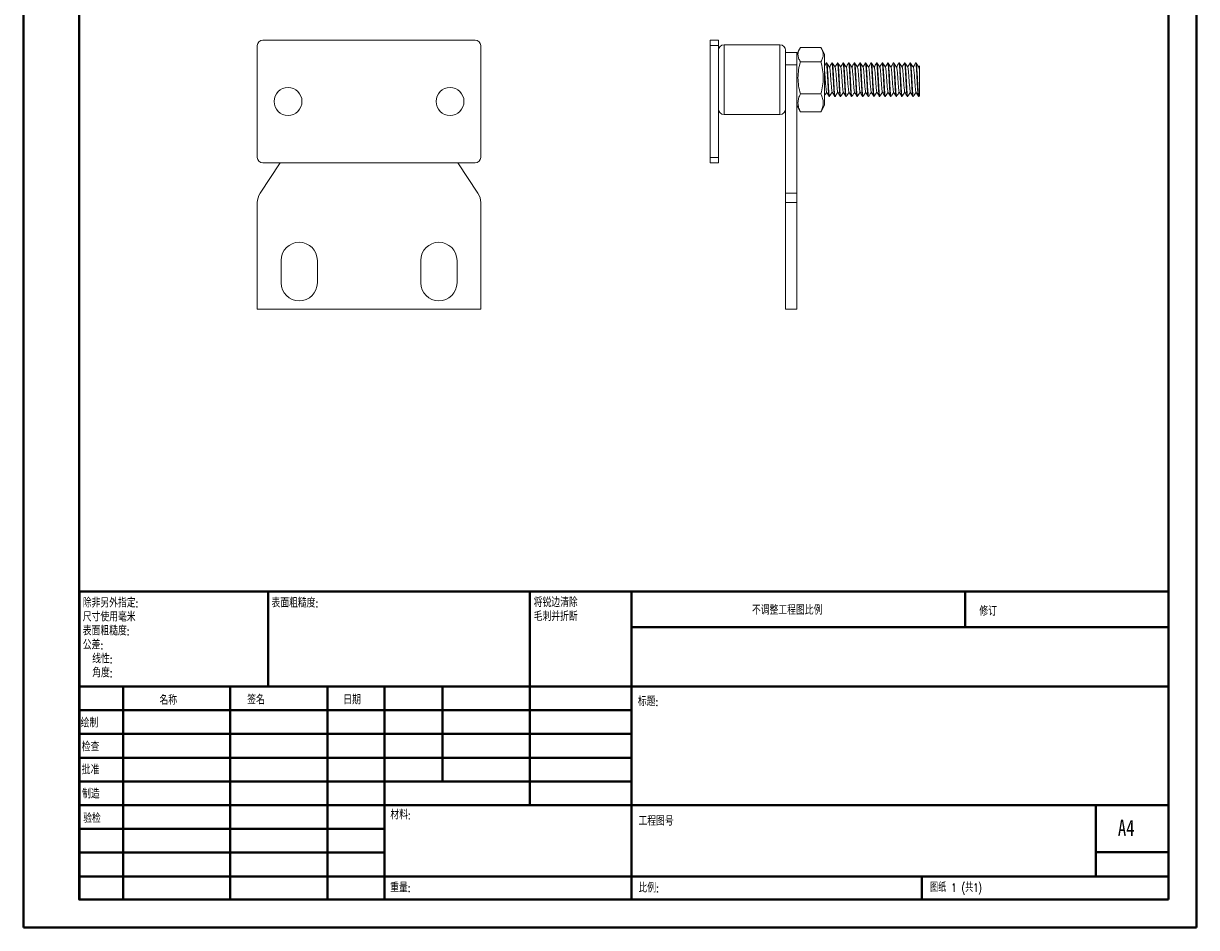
# Model space of a CAD drawing. Header units: millimetres. Extents: x 0 to 210, y 0 to 297.
# Tile 1 of 3: x 0 to 210, y 0 to 162. Entities that reach past the tile are written whole.
import ezdxf

# ---------------------------------------------------------------- set-up
doc = ezdxf.new("R2010")
doc.units = ezdxf.units.MM
doc.styles.add('SLDTEXTSTYLE0', font='TXT', dxfattribs={"width": 0.75, "bigfont": 'bigfont'})
doc.styles.add('SLDTEXTSTYLE1', font='TXT', dxfattribs={"width": 0.75})
doc.styles.add('SLDTEXTSTYLE2', font='TXT', dxfattribs={"width": 0.694444, "bigfont": 'bigfont'})

# ---------------------------------------------------------------- blocks, each defined once
blk = doc.blocks.new('SW_NOTE_0')
at = {"color": 0, "linetype": 'Continuous', "lineweight": 0, "char_height": 1.5, "attachment_point": 1, "style": 'SLDTEXTSTYLE0'}
for s, insert in [('\\M+18FAB锐边\\M+190B4\\M+18F9C', (0, 1.93)), ('\\M+196D1\\M+18E68\\M+19BF3\\M+190DC\\M+19266', (0, -0.57))]:
    blk.add_mtext(s, dxfattribs=dict(at, insert=insert))
blk = doc.blocks.new('SW_NOTE_1')
at = {"color": 0, "linetype": 'Continuous', "lineweight": 0, "char_height": 1.5, "attachment_point": 1, "style": 'SLDTEXTSTYLE0'}
for s, insert in [('\\M+18F9C\\M+194F1另\\M+18A4F\\M+18E77\\M+192E8:', (0, 1.93)), ('\\M+18EDA\\M+190A1\\M+18E67\\M+19770\\M+19F7C\\M+195C4', (0, -0.57)), ('\\M+1955C\\M+196CA\\M+19165糙\\M+19378:', (0, -3.07)), ('\\M+18CF6\\M+18DB7:', (0, -5.57)), ('线\\M+190AB:', (1.69, -8.07)), ('\\M+18A70\\M+19378:', (1.69, -10.57))]:
    blk.add_mtext(s, dxfattribs=dict(at, insert=insert))

msp = doc.modelspace()

# ---------------------------------------------------------------- linework, layer by layer
at = {"color": 7, "linetype": 'Continuous', "lineweight": 40}
for p, q in [((0.08, 0.21), (0.08, 297.21)), ((210.08, 0.21), (210.08, 297.21)), ((10.08, 5.21), (10.08, 292.21)), ((205.08, 5.21), (205.08, 292.21)), ((10.11, 60.37), (205.08, 60.37)), ((10.11, 60.37), (10.11, 5.12)), ((43.91, 43.37), (43.91, 60.37)), ((90.71, 60.37), (90.71, 22.12)), ((108.91, 60.37), (108.91, 5.12)), ((168.68, 54.09), (168.68, 60.46)), ((205.08, 54), (108.91, 54)), ((205.08, 43.37), (10.11, 43.37)), ((17.91, 43.37), (17.91, 5.12)), ((37.1, 43.37), (37.1, 5.12)), ((54.51, 43.37), (54.51, 5.12)), ((64.71, 5.12), (64.71, 43.37)), ((75.11, 26.37), (75.11, 43.37)), ((108.91, 39.12), (10.11, 39.12)), ((108.91, 34.87), (10.11, 34.87)), ((108.91, 30.62), (10.11, 30.62)), ((108.91, 26.37), (10.11, 26.37)), ((64.71, 22.12), (10.11, 22.12)), ((64.71, 22.12), (205.08, 22.12)), ((192.08, 9.46), (192.08, 22.21)), ((64.71, 17.87), (10.11, 17.87)), ((64.71, 13.62), (10.11, 13.62)), ((205.08, 13.71), (192.08, 13.71)), ((10.11, 9.37), (205.08, 9.37)), ((160.88, 5.21), (160.88, 9.46)), ((10.08, 5.21), (205.08, 5.21)), ((205.08, 5.21), (180.99, 5.21)), ((0.08, 0.21), (210.08, 0.21))]:
    msp.add_line(p, q, dxfattribs=at)
at = {"color": 7, "linetype": 'Continuous', "lineweight": 15}
for p, q in [((41.94, 158.1), (41.94, 138.1)), ((80.94, 159.1), (42.94, 159.1)), ((81.94, 138.1), (81.94, 158.1)), ((123, 159.1), (124.5, 159.1)), ((123, 158.1), (123, 159.1)), ((124.5, 158.1), (123, 158.1)), ((123, 138.1), (123, 158.1)), ((124.5, 159.1), (124.5, 158.1)), ((124.5, 138.1), (124.5, 158.1)), ((135.5, 158.26), (125.5, 158.26)), ((139.05, 157.58), (138.5, 156.59)), ((139.16, 157.77), (142.83, 157.77)), ((143.5, 156.59), (142.94, 157.58)), ((136.5, 157.26), (136.5, 153.26)), ((138.5, 156.89), (136.5, 156.89)), ((138.5, 156.89), (138.5, 154.67)), ((143.5, 147.43), (143.5, 156.59)), ((136.5, 131.66), (136.5, 154.67)), ((138.5, 154.67), (136.5, 154.67)), ((138.5, 131.66), (138.5, 154.67)), ((139.16, 155.22), (142.83, 155.22)), ((143.88, 155.01), (143.79, 155.01)), ((144.88, 155.01), (144.79, 155.01)), ((145.88, 155.01), (145.79, 155.01)), ((146.88, 155.01), (146.79, 155.01)), ((147.88, 155.01), (147.79, 155.01)), ((148.88, 155.01), (148.79, 155.01)), ((149.88, 155.01), (149.79, 155.01)), ((150.88, 155.01), (150.79, 155.01)), ((151.88, 155.01), (151.79, 155.01)), ((152.88, 155.01), (152.79, 155.01)), ((153.88, 155.01), (153.79, 155.01)), ((154.88, 155.01), (154.79, 155.01)), ((155.88, 155.01), (155.79, 155.01)), ((156.88, 155.01), (156.79, 155.01)), ((157.88, 155.01), (157.79, 155.01)), ((158.88, 155.01), (158.79, 155.01)), ((159.88, 155.01), (159.79, 155.01)), ((160.49, 154.48), (160.37, 154.26)), ((139.16, 149.46), (142.83, 149.46)), ((160.39, 149.02), (160.5, 149.18)), ((138.5, 147.43), (139.05, 146.43)), ((142.94, 146.43), (143.5, 147.43)), ((144.29, 149.01), (144.38, 149.01)), ((145.29, 149.01), (145.38, 149.01)), ((146.29, 149.01), (146.38, 149.01)), ((147.29, 149.01), (147.38, 149.01)), ((148.29, 149.01), (148.38, 149.01)), ((149.29, 149.01), (149.38, 149.01)), ((150.29, 149.01), (150.38, 149.01)), ((151.29, 149.01), (151.38, 149.01)), ((152.29, 149.01), (152.38, 149.01)), ((153.29, 149.01), (153.38, 149.01)), ((154.29, 149.01), (154.38, 149.01)), ((155.29, 149.01), (155.38, 149.01)), ((156.29, 149.01), (156.38, 149.01)), ((157.29, 149.01), (157.38, 149.01)), ((158.29, 149.01), (158.38, 149.01)), ((159.29, 149.01), (159.38, 149.01)), ((160.29, 149.01), (160.38, 149.01)), ((125.5, 145.76), (135.5, 145.76)), ((139.16, 146.25), (139.05, 146.43)), ((139.16, 146.25), (142.83, 146.25)), ((142.83, 146.25), (142.94, 146.43)), ((46.06, 137.1), (42.44, 131.66)), ((42.94, 137.1), (80.94, 137.1)), ((81.43, 131.66), (77.81, 137.1)), ((123, 138.1), (124.5, 138.1)), ((123, 137.1), (123, 138.1)), ((124.5, 137.1), (123, 137.1)), ((124.5, 138.1), (124.5, 137.1)), ((136.5, 131.66), (138.5, 131.66)), ((136.5, 130), (136.5, 131.66)), ((138.5, 131.66), (138.5, 130)), ((41.94, 130), (41.94, 110.91)), ((81.94, 110.91), (81.94, 130)), ((138.5, 130), (136.5, 130)), ((136.5, 110.91), (136.5, 130)), ((138.5, 110.91), (138.5, 130)), ((46.19, 119.65), (46.19, 115.65)), ((52.69, 115.65), (52.69, 119.65)), ((71.19, 119.65), (71.19, 115.65)), ((77.69, 115.65), (77.69, 119.65)), ((41.94, 110.91), (81.94, 110.91)), ((136.5, 110.91), (138.5, 110.91))]:
    msp.add_line(p, q, dxfattribs=at)
at = {"color": 8, "linetype": 'Continuous', "lineweight": 15}
for p, q in [((125.5, 158.26), (125.5, 145.76)), ((135.5, 145.76), (135.5, 158.26))]:
    msp.add_line(p, q, dxfattribs=at)
at = {"color": 7, "linetype": 'Continuous', "lineweight": 15}
for centre in [(47.44, 148.1), (76.44, 148.1)]:
    msp.add_circle(centre, 2.5, dxfattribs=at)
for centre, radius, start, end in [((42.94, 158.1), 1, 90, 180), ((80.94, 158.1), 1, 0, 90), ((125.5, 157.26), 1, 90, 180), ((135.5, 157.26), 1, 0, 90), ((125.5, 146.76), 1, 180, 270), ((135.5, 146.76), 1, 270, 0), ((42.94, 138.1), 1, 180, 270), ((80.94, 138.1), 1, 270, 0), ((44.94, 130), 3, 146.3099, 180), ((78.94, 130), 3, 0, 33.6901), ((49.44, 119.65), 3.25, 0, 180), ((74.44, 119.65), 3.25, 0, 180), ((49.44, 115.65), 3.25, 180, 0), ((74.44, 115.65), 3.25, 180, 0)]:
    msp.add_arc(centre, radius, start, end, dxfattribs=at)
for points, knots in [([(139.16, 157.77), (138.9, 157.35), (138.73, 156.93), (138.73, 156.28), (138.77, 156.06), (138.92, 155.64), (139.03, 155.43), (139.16, 155.22)], [0, 0, 0, 0, 0.5, 0.5, 0.75, 0.75, 1, 1, 1, 1]), ([(142.83, 157.77), (143.09, 157.35), (143.26, 156.93), (143.26, 156.28), (143.22, 156.06), (143.07, 155.64), (142.96, 155.43), (142.83, 155.22)], [0, 0, 0, 0, 0.5, 0.5, 0.75, 0.75, 1, 1, 1, 1]), ([(139.16, 155.22), (138.9, 154.28), (138.73, 153.32), (138.73, 151.85), (138.77, 151.36), (138.92, 150.4), (139.03, 149.93), (139.16, 149.46)], [0, 0, 0, 0, 0.5, 0.5, 0.75, 0.75, 1, 1, 1, 1]), ([(142.83, 155.22), (143.09, 154.28), (143.26, 153.32), (143.26, 151.85), (143.22, 151.36), (143.07, 150.4), (142.96, 149.93), (142.83, 149.46)], [0, 0, 0, 0, 0.5, 0.5, 0.75, 0.75, 1, 1, 1, 1]), ([(143.78, 154.99), (143.71, 154.87), (143.61, 154.7), (143.52, 154.53), (143.5, 154.49)], [0, 0, 0, 0, 0.754554, 1, 1, 1, 1]), ([(143.85, 149.8), (143.84, 149.81), (143.82, 149.84), (143.79, 150.05), (143.75, 150.4), (143.7, 150.87), (143.66, 151.41), (143.62, 152), (143.58, 152.59), (143.54, 153.14), (143.51, 153.44), (143.5, 153.59)], [0, 0, 0, 0, 0.059481, 0.178326, 0.295123, 0.41192, 0.530765, 0.647562, 0.764358, 0.883203, 1, 1, 1, 1]), ([(143.79, 155.01), (143.79, 155.01), (143.81, 155.03), (143.83, 154.96), (143.86, 154.8), (143.89, 154.51), (143.92, 154.14), (143.95, 153.68), (143.98, 153.15), (144.01, 152.58), (144.05, 152), (144.08, 151.41), (144.11, 150.84), (144.14, 150.32), (144.17, 149.87), (144.2, 149.49), (144.23, 149.22), (144.26, 149.06), (144.28, 149.04), (144.28, 149.03)], [0, 0, 0, 0, 0.001088, 0.064849, 0.129866, 0.194883, 0.258644, 0.322405, 0.387423, 0.45244, 0.516201, 0.579962, 0.644979, 0.709996, 0.773757, 0.837518, 0.902536, 0.967553, 1, 1, 1, 1]), ([(144.39, 154.23), (144.3, 154.36), (144.14, 154.62), (143.97, 154.87), (143.89, 155)], [0, 0, 0, 0, 0.499774, 1, 1, 1, 1]), ([(144.38, 149.01), (144.37, 149.02), (144.35, 149.04), (144.32, 149.22), (144.28, 149.49), (144.25, 149.87), (144.22, 150.32), (144.19, 150.84), (144.16, 151.41), (144.13, 152), (144.1, 152.58), (144.07, 153.15), (144.03, 153.68), (144, 154.13), (143.97, 154.51), (143.94, 154.79), (143.91, 154.95), (143.9, 154.98), (143.89, 154.98)], [0, 0, 0, 0, 0.062429, 0.127193, 0.191957, 0.25547, 0.318983, 0.383747, 0.448511, 0.512024, 0.575536, 0.6403, 0.705064, 0.768577, 0.83209, 0.896854, 0.961618, 1, 1, 1, 1]), ([(144.78, 155), (144.71, 154.87), (144.57, 154.62), (144.43, 154.38), (144.37, 154.26)], [0, 0, 0, 0, 0.521694, 1, 1, 1, 1]), ([(144.85, 149.8), (144.84, 149.81), (144.82, 149.84), (144.79, 150.05), (144.75, 150.4), (144.7, 150.87), (144.66, 151.41), (144.62, 152), (144.58, 152.59), (144.54, 153.13), (144.5, 153.61), (144.45, 153.96), (144.42, 154.18), (144.4, 154.21), (144.39, 154.22)], [0, 0, 0, 0, 0.046007, 0.136978, 0.226381, 0.315785, 0.406756, 0.496159, 0.585563, 0.676534, 0.765937, 0.855341, 0.946312, 1, 1, 1, 1]), ([(144.79, 155.01), (144.79, 155.01), (144.81, 155.03), (144.83, 154.96), (144.86, 154.8), (144.89, 154.51), (144.92, 154.14), (144.95, 153.68), (144.98, 153.15), (145.01, 152.58), (145.05, 152), (145.08, 151.41), (145.11, 150.84), (145.14, 150.32), (145.17, 149.87), (145.2, 149.49), (145.23, 149.22), (145.26, 149.06), (145.27, 149.04), (145.28, 149.03)], [0, 0, 0, 0, 0.001088, 0.064885, 0.129939, 0.194992, 0.258789, 0.322586, 0.387639, 0.452693, 0.51649, 0.580286, 0.64534, 0.710394, 0.77419, 0.837987, 0.903041, 0.968094, 1, 1, 1, 1]), ([(145.39, 154.23), (145.3, 154.36), (145.14, 154.62), (144.97, 154.87), (144.89, 155)], [0, 0, 0, 0, 0.4997897, 1, 1, 1, 1]), ([(145.38, 149.01), (145.37, 149.02), (145.35, 149.04), (145.32, 149.22), (145.28, 149.49), (145.25, 149.87), (145.22, 150.32), (145.19, 150.84), (145.16, 151.41), (145.13, 152), (145.1, 152.58), (145.07, 153.15), (145.03, 153.68), (145, 154.13), (144.97, 154.51), (144.94, 154.79), (144.91, 154.95), (144.9, 154.98), (144.89, 154.98)], [0, 0, 0, 0, 0.062509, 0.127356, 0.192203, 0.255797, 0.319391, 0.384238, 0.449085, 0.512679, 0.576273, 0.64112, 0.705967, 0.769561, 0.833155, 0.898002, 0.962849, 1, 1, 1, 1]), ([(145.78, 154.99), (145.71, 154.87), (145.57, 154.62), (145.43, 154.38), (145.37, 154.26)], [0, 0, 0, 0, 0.5225886, 1, 1, 1, 1]), ([(145.85, 149.8), (145.84, 149.81), (145.82, 149.84), (145.79, 150.05), (145.75, 150.4), (145.7, 150.87), (145.66, 151.41), (145.62, 152), (145.58, 152.59), (145.54, 153.13), (145.5, 153.61), (145.45, 153.96), (145.42, 154.18), (145.4, 154.21), (145.39, 154.22)], [0, 0, 0, 0, 0.0458699, 0.1369504, 0.226461, 0.3159717, 0.4070522, 0.4965628, 0.5860734, 0.6771539, 0.7666645, 0.8561752, 0.9472557, 1, 1, 1, 1]), ([(145.79, 155.01), (145.79, 155.01), (145.81, 155.03), (145.83, 154.96), (145.86, 154.8), (145.89, 154.51), (145.92, 154.14), (145.95, 153.68), (145.98, 153.15), (146.01, 152.58), (146.05, 152), (146.08, 151.41), (146.11, 150.84), (146.14, 150.32), (146.17, 149.87), (146.2, 149.49), (146.23, 149.22), (146.26, 149.06), (146.28, 149.04), (146.28, 149.03)], [0, 0, 0, 0, 0.001088, 0.064869, 0.129907, 0.194945, 0.258726, 0.322507, 0.387545, 0.452583, 0.516364, 0.580145, 0.645183, 0.710221, 0.774002, 0.837783, 0.902821, 0.967859, 1, 1, 1, 1]), ([(146.39, 154.24), (146.3, 154.36), (146.14, 154.62), (145.97, 154.87), (145.89, 155)], [0, 0, 0, 0, 0.499779, 1, 1, 1, 1]), ([(146.38, 149.01), (146.37, 149.02), (146.35, 149.04), (146.32, 149.22), (146.28, 149.49), (146.25, 149.87), (146.22, 150.32), (146.19, 150.84), (146.16, 151.41), (146.13, 152), (146.1, 152.58), (146.07, 153.15), (146.03, 153.68), (146, 154.13), (145.97, 154.51), (145.94, 154.79), (145.91, 154.95), (145.9, 154.98), (145.89, 154.98)], [0, 0, 0, 0, 0.062387, 0.127108, 0.191828, 0.255298, 0.318768, 0.383488, 0.448209, 0.511679, 0.575148, 0.639869, 0.704589, 0.768059, 0.831529, 0.896249, 0.96097, 1, 1, 1, 1]), ([(146.78, 154.99), (146.71, 154.87), (146.57, 154.62), (146.43, 154.38), (146.37, 154.26)], [0, 0, 0, 0, 0.522277, 1, 1, 1, 1]), ([(146.85, 149.8), (146.84, 149.81), (146.82, 149.84), (146.79, 150.05), (146.75, 150.4), (146.7, 150.87), (146.66, 151.41), (146.62, 152), (146.58, 152.59), (146.54, 153.13), (146.5, 153.61), (146.45, 153.96), (146.42, 154.18), (146.39, 154.21), (146.39, 154.22)], [0, 0, 0, 0, 0.045822, 0.136732, 0.226076, 0.315419, 0.40633, 0.495673, 0.585017, 0.675927, 0.765271, 0.854614, 0.945525, 1, 1, 1, 1]), ([(146.79, 155.01), (146.79, 155.01), (146.81, 155.03), (146.83, 154.96), (146.86, 154.8), (146.89, 154.51), (146.92, 154.14), (146.95, 153.68), (146.98, 153.15), (147.01, 152.58), (147.05, 152), (147.08, 151.41), (147.11, 150.84), (147.14, 150.32), (147.17, 149.87), (147.2, 149.49), (147.23, 149.22), (147.26, 149.06), (147.28, 149.04), (147.28, 149.03)], [0, 0, 0, 0, 0.001087, 0.06483, 0.129828, 0.194827, 0.258569, 0.322312, 0.38731, 0.452309, 0.516051, 0.579794, 0.644792, 0.70979, 0.773533, 0.837275, 0.902274, 0.967272, 1, 1, 1, 1]), ([(147.39, 154.23), (147.3, 154.36), (147.14, 154.62), (146.97, 154.87), (146.89, 155)], [0, 0, 0, 0, 0.499773, 1, 1, 1, 1]), ([(147.38, 149.01), (147.37, 149.02), (147.35, 149.04), (147.32, 149.22), (147.28, 149.49), (147.25, 149.87), (147.22, 150.32), (147.19, 150.84), (147.16, 151.41), (147.13, 152), (147.1, 152.58), (147.07, 153.15), (147.03, 153.68), (147, 154.13), (146.97, 154.51), (146.94, 154.79), (146.91, 154.95), (146.9, 154.98), (146.89, 154.98)], [0, 0, 0, 0, 0.062428, 0.127191, 0.191953, 0.255465, 0.318976, 0.383739, 0.448501, 0.512013, 0.575524, 0.640287, 0.705049, 0.768561, 0.832072, 0.896835, 0.961597, 1, 1, 1, 1]), ([(147.78, 155), (147.71, 154.87), (147.57, 154.62), (147.43, 154.38), (147.37, 154.26)], [0, 0, 0, 0, 0.521624, 1, 1, 1, 1]), ([(147.85, 149.8), (147.84, 149.81), (147.82, 149.84), (147.79, 150.05), (147.75, 150.4), (147.7, 150.87), (147.66, 151.41), (147.62, 152), (147.58, 152.59), (147.54, 153.13), (147.5, 153.61), (147.45, 153.96), (147.42, 154.18), (147.4, 154.21), (147.39, 154.22)], [0, 0, 0, 0, 0.045298, 0.136337, 0.225807, 0.315277, 0.406316, 0.495786, 0.585256, 0.676295, 0.765765, 0.855235, 0.946274, 1, 1, 1, 1]), ([(147.79, 155.01), (147.79, 155.01), (147.81, 155.03), (147.83, 154.96), (147.86, 154.8), (147.89, 154.51), (147.92, 154.14), (147.95, 153.68), (147.98, 153.15), (148.01, 152.58), (148.05, 152), (148.08, 151.41), (148.11, 150.84), (148.14, 150.32), (148.17, 149.87), (148.2, 149.49), (148.23, 149.22), (148.26, 149.06), (148.27, 149.04), (148.28, 149.04)], [0, 0, 0, 0, 0.001089, 0.064933, 0.130034, 0.195135, 0.258979, 0.322822, 0.387924, 0.453025, 0.516869, 0.580712, 0.645814, 0.710915, 0.774759, 0.838602, 0.903704, 0.968805, 1, 1, 1, 1]), ([(148.39, 154.23), (148.3, 154.36), (148.14, 154.62), (147.97, 154.87), (147.89, 155)], [0, 0, 0, 0, 0.499789, 1, 1, 1, 1]), ([(148.38, 149.01), (148.37, 149.02), (148.35, 149.04), (148.32, 149.22), (148.28, 149.49), (148.25, 149.87), (148.22, 150.32), (148.19, 150.84), (148.16, 151.41), (148.13, 152), (148.1, 152.58), (148.07, 153.15), (148.03, 153.68), (148, 154.13), (147.97, 154.51), (147.94, 154.79), (147.91, 154.95), (147.9, 154.98), (147.89, 154.98)], [0, 0, 0, 0, 0.062506, 0.127351, 0.192195, 0.255786, 0.319377, 0.384222, 0.449066, 0.512657, 0.576248, 0.641092, 0.705937, 0.769528, 0.833119, 0.897963, 0.962808, 1, 1, 1, 1]), ([(148.78, 154.99), (148.71, 154.87), (148.57, 154.62), (148.43, 154.38), (148.37, 154.26)], [0, 0, 0, 0, 0.522428, 1, 1, 1, 1]), ([(148.85, 149.8), (148.84, 149.81), (148.82, 149.84), (148.79, 150.05), (148.75, 150.4), (148.7, 150.87), (148.66, 151.41), (148.62, 152), (148.58, 152.59), (148.54, 153.13), (148.5, 153.61), (148.45, 153.96), (148.42, 154.18), (148.4, 154.21), (148.39, 154.22)], [0, 0, 0, 0, 0.045534, 0.136644, 0.226184, 0.315724, 0.406834, 0.496374, 0.585914, 0.677024, 0.766564, 0.856103, 0.947214, 1, 1, 1, 1]), ([(148.79, 155.01), (148.79, 155.01), (148.81, 155.03), (148.83, 154.96), (148.86, 154.8), (148.89, 154.51), (148.92, 154.14), (148.95, 153.68), (148.98, 153.15), (149.01, 152.58), (149.05, 152), (149.08, 151.41), (149.11, 150.84), (149.14, 150.32), (149.17, 149.87), (149.2, 149.49), (149.23, 149.22), (149.26, 149.06), (149.28, 149.04), (149.28, 149.03)], [0, 0, 0, 0, 0.001088, 0.064863, 0.129896, 0.194928, 0.258704, 0.322479, 0.387511, 0.452544, 0.516319, 0.580095, 0.645127, 0.710159, 0.773935, 0.83771, 0.902743, 0.967775, 1, 1, 1, 1]), ([(149.39, 154.24), (149.3, 154.36), (149.14, 154.62), (148.97, 154.87), (148.89, 155)], [0, 0, 0, 0, 0.499781, 1, 1, 1, 1]), ([(149.38, 149.01), (149.37, 149.02), (149.35, 149.04), (149.32, 149.22), (149.28, 149.49), (149.25, 149.87), (149.22, 150.32), (149.19, 150.84), (149.16, 151.41), (149.13, 152), (149.1, 152.58), (149.07, 153.15), (149.03, 153.68), (149, 154.13), (148.97, 154.51), (148.94, 154.79), (148.91, 154.95), (148.9, 154.98), (148.89, 154.98)], [0, 0, 0, 0, 0.06239, 0.127112, 0.191835, 0.255307, 0.31878, 0.383502, 0.448225, 0.511698, 0.57517, 0.639893, 0.704615, 0.768088, 0.83156, 0.896283, 0.961006, 1, 1, 1, 1]), ([(149.78, 154.99), (149.71, 154.87), (149.57, 154.62), (149.43, 154.38), (149.37, 154.26)], [0, 0, 0, 0, 0.522216, 1, 1, 1, 1]), ([(149.85, 149.8), (149.84, 149.81), (149.82, 149.84), (149.79, 150.05), (149.75, 150.4), (149.7, 150.87), (149.66, 151.41), (149.62, 152), (149.58, 152.59), (149.54, 153.13), (149.5, 153.61), (149.45, 153.96), (149.42, 154.18), (149.39, 154.21), (149.39, 154.22)], [0, 0, 0, 0, 0.046132, 0.137013, 0.226327, 0.315642, 0.406522, 0.495837, 0.585151, 0.676032, 0.765346, 0.85466, 0.945541, 1, 1, 1, 1]), ([(149.79, 155.01), (149.79, 155.01), (149.81, 155.03), (149.83, 154.96), (149.86, 154.8), (149.89, 154.51), (149.92, 154.14), (149.95, 153.68), (149.98, 153.15), (150.01, 152.58), (150.05, 152), (150.08, 151.41), (150.11, 150.84), (150.14, 150.32), (150.17, 149.87), (150.2, 149.49), (150.23, 149.22), (150.26, 149.06), (150.28, 149.04), (150.28, 149.03)], [0, 0, 0, 0, 0.001087, 0.064817, 0.129803, 0.194789, 0.258519, 0.322249, 0.387235, 0.452221, 0.515951, 0.579681, 0.644667, 0.709653, 0.773383, 0.837114, 0.902099, 0.967085, 1, 1, 1, 1]), ([(150.39, 154.23), (150.3, 154.36), (150.14, 154.62), (149.97, 154.87), (149.89, 155)], [0, 0, 0, 0, 0.4997715, 1, 1, 1, 1]), ([(150.38, 149.01), (150.37, 149.02), (150.35, 149.04), (150.32, 149.22), (150.28, 149.49), (150.25, 149.87), (150.22, 150.32), (150.19, 150.84), (150.16, 151.41), (150.13, 152), (150.1, 152.58), (150.07, 153.15), (150.03, 153.68), (150, 154.13), (149.97, 154.51), (149.94, 154.79), (149.91, 154.95), (149.9, 154.98), (149.89, 154.98)], [0, 0, 0, 0, 0.062426, 0.127188, 0.191949, 0.255458, 0.318968, 0.383729, 0.44849, 0.512, 0.57551, 0.640271, 0.705032, 0.768542, 0.832051, 0.896812, 0.961574, 1, 1, 1, 1]), ([(150.78, 154.99), (150.71, 154.87), (150.57, 154.62), (150.43, 154.38), (150.37, 154.26)], [0, 0, 0, 0, 0.5217093, 1, 1, 1, 1]), ([(150.85, 149.8), (150.84, 149.81), (150.82, 149.84), (150.79, 150.05), (150.75, 150.4), (150.7, 150.87), (150.66, 151.41), (150.62, 152), (150.58, 152.59), (150.54, 153.13), (150.5, 153.61), (150.45, 153.96), (150.42, 154.18), (150.4, 154.21), (150.39, 154.22)], [0, 0, 0, 0, 0.04482, 0.135904, 0.225419, 0.314933, 0.406018, 0.495532, 0.585046, 0.676131, 0.765645, 0.85516, 0.946244, 1, 1, 1, 1]), ([(150.79, 155.01), (150.79, 155.01), (150.81, 155.03), (150.83, 154.96), (150.86, 154.8), (150.89, 154.51), (150.92, 154.14), (150.95, 153.68), (150.98, 153.15), (151.01, 152.58), (151.05, 152), (151.08, 151.41), (151.11, 150.84), (151.14, 150.32), (151.17, 149.87), (151.2, 149.49), (151.23, 149.22), (151.26, 149.06), (151.27, 149.04), (151.28, 149.04)], [0, 0, 0, 0, 0.001089, 0.064948, 0.130064, 0.195181, 0.25904, 0.322898, 0.388015, 0.453131, 0.51699, 0.580848, 0.645965, 0.711082, 0.77494, 0.838799, 0.903915, 0.969032, 1, 1, 1, 1]), ([(151.39, 154.23), (151.3, 154.36), (151.14, 154.62), (150.97, 154.87), (150.89, 155)], [0, 0, 0, 0, 0.499788, 1, 1, 1, 1]), ([(151.38, 149.01), (151.37, 149.02), (151.35, 149.04), (151.32, 149.22), (151.28, 149.49), (151.25, 149.87), (151.22, 150.32), (151.19, 150.84), (151.16, 151.41), (151.13, 152), (151.1, 152.58), (151.07, 153.15), (151.03, 153.68), (151, 154.13), (150.97, 154.51), (150.94, 154.79), (150.91, 154.95), (150.9, 154.98), (150.89, 154.98)], [0, 0, 0, 0, 0.062503, 0.127344, 0.192185, 0.255772, 0.31936, 0.384201, 0.449042, 0.512629, 0.576217, 0.641058, 0.705899, 0.769486, 0.833074, 0.897915, 0.962756, 1, 1, 1, 1]), ([(151.78, 154.99), (151.71, 154.87), (151.57, 154.62), (151.43, 154.38), (151.37, 154.26)], [0, 0, 0, 0, 0.522059, 1, 1, 1, 1]), ([(151.85, 149.8), (151.84, 149.81), (151.82, 149.84), (151.79, 150.05), (151.75, 150.4), (151.7, 150.87), (151.66, 151.41), (151.62, 152), (151.58, 152.59), (151.54, 153.13), (151.5, 153.61), (151.45, 153.96), (151.42, 154.18), (151.4, 154.21), (151.39, 154.22)], [0, 0, 0, 0, 0.045382, 0.136503, 0.226053, 0.315604, 0.406725, 0.496275, 0.585826, 0.676947, 0.766497, 0.856047, 0.947168, 1, 1, 1, 1]), ([(151.79, 155.01), (151.79, 155.01), (151.81, 155.03), (151.83, 154.96), (151.86, 154.8), (151.89, 154.51), (151.92, 154.14), (151.95, 153.68), (151.98, 153.15), (152.01, 152.58), (152.05, 152), (152.08, 151.41), (152.11, 150.84), (152.14, 150.32), (152.17, 149.87), (152.2, 149.49), (152.23, 149.22), (152.26, 149.06), (152.28, 149.04), (152.28, 149.03)], [0, 0, 0, 0, 0.001088, 0.064875, 0.129919, 0.194963, 0.25875, 0.322536, 0.38758, 0.452624, 0.516411, 0.580198, 0.645242, 0.710285, 0.774072, 0.837859, 0.902903, 0.967947, 1, 1, 1, 1]), ([(152.39, 154.24), (152.3, 154.36), (152.14, 154.62), (151.97, 154.87), (151.89, 155)], [0, 0, 0, 0, 0.499783, 1, 1, 1, 1]), ([(152.38, 149.01), (152.37, 149.02), (152.35, 149.04), (152.32, 149.22), (152.28, 149.49), (152.25, 149.87), (152.22, 150.32), (152.19, 150.84), (152.16, 151.41), (152.13, 152), (152.1, 152.58), (152.07, 153.15), (152.03, 153.68), (152, 154.13), (151.97, 154.51), (151.94, 154.79), (151.91, 154.95), (151.9, 154.98), (151.89, 154.98)], [0, 0, 0, 0, 0.062392, 0.127118, 0.191844, 0.25532, 0.318795, 0.383521, 0.448247, 0.511722, 0.575197, 0.639923, 0.704649, 0.768124, 0.831599, 0.896325, 0.961051, 1, 1, 1, 1]), ([(152.78, 155), (152.71, 154.87), (152.57, 154.62), (152.43, 154.38), (152.37, 154.26)], [0, 0, 0, 0, 0.522069, 1, 1, 1, 1]), ([(152.85, 149.8), (152.84, 149.81), (152.82, 149.84), (152.79, 150.05), (152.75, 150.4), (152.7, 150.87), (152.66, 151.41), (152.62, 152), (152.58, 152.59), (152.54, 153.13), (152.5, 153.61), (152.45, 153.96), (152.42, 154.18), (152.39, 154.21), (152.39, 154.22)], [0, 0, 0, 0, 0.046334, 0.137196, 0.226492, 0.315788, 0.40665, 0.495946, 0.585243, 0.676105, 0.765401, 0.854697, 0.945559, 1, 1, 1, 1]), ([(152.79, 155.01), (152.79, 155.01), (152.81, 155.03), (152.83, 154.96), (152.86, 154.8), (152.89, 154.51), (152.92, 154.14), (152.95, 153.68), (152.98, 153.15), (153.01, 152.58), (153.05, 152), (153.08, 151.41), (153.11, 150.84), (153.14, 150.32), (153.17, 149.87), (153.2, 149.49), (153.23, 149.22), (153.26, 149.06), (153.28, 149.04), (153.28, 149.03)], [0, 0, 0, 0, 0.001087, 0.064818, 0.129804, 0.194791, 0.258521, 0.322252, 0.387238, 0.452225, 0.515955, 0.579686, 0.644672, 0.709659, 0.773389, 0.83712, 0.902107, 0.967093, 1, 1, 1, 1]), ([(153.39, 154.23), (153.3, 154.36), (153.14, 154.62), (152.97, 154.87), (152.89, 155)], [0, 0, 0, 0, 0.49977, 1, 1, 1, 1]), ([(153.38, 149.01), (153.37, 149.02), (153.35, 149.04), (153.32, 149.22), (153.28, 149.49), (153.25, 149.87), (153.22, 150.32), (153.19, 150.84), (153.16, 151.41), (153.13, 152), (153.1, 152.58), (153.07, 153.15), (153.03, 153.68), (153, 154.13), (152.97, 154.51), (152.94, 154.79), (152.91, 154.95), (152.9, 154.98), (152.89, 154.98)], [0, 0, 0, 0, 0.062425, 0.127184, 0.191943, 0.255451, 0.318959, 0.383718, 0.448478, 0.511986, 0.575493, 0.640253, 0.705012, 0.76852, 0.832028, 0.896787, 0.961546, 1, 1, 1, 1]), ([(153.78, 154.99), (153.7, 154.85), (153.56, 154.61), (153.43, 154.37), (153.37, 154.26)], [0, 0, 0, 0, 0.572758, 1, 1, 1, 1]), ([(153.85, 149.8), (153.84, 149.81), (153.82, 149.84), (153.79, 150.05), (153.75, 150.4), (153.7, 150.87), (153.66, 151.41), (153.62, 152), (153.58, 152.59), (153.54, 153.13), (153.5, 153.61), (153.45, 153.96), (153.42, 154.18), (153.4, 154.21), (153.39, 154.22)], [0, 0, 0, 0, 0.044855, 0.135936, 0.225446, 0.314956, 0.406036, 0.495547, 0.585057, 0.676137, 0.765648, 0.855158, 0.946238, 1, 1, 1, 1]), ([(153.79, 155.01), (153.79, 155.01), (153.81, 155.03), (153.83, 154.96), (153.86, 154.8), (153.89, 154.51), (153.92, 154.14), (153.95, 153.68), (153.98, 153.15), (154.01, 152.58), (154.05, 152), (154.08, 151.41), (154.11, 150.84), (154.14, 150.32), (154.17, 149.87), (154.2, 149.49), (154.23, 149.22), (154.26, 149.06), (154.27, 149.04), (154.28, 149.04)], [0, 0, 0, 0, 0.001089, 0.064936, 0.13004, 0.195145, 0.258992, 0.322838, 0.387943, 0.453048, 0.516894, 0.580741, 0.645845, 0.71095, 0.774797, 0.838643, 0.903748, 0.968853, 1, 1, 1, 1]), ([(154.39, 154.23), (154.3, 154.36), (154.14, 154.62), (153.97, 154.87), (153.89, 155)], [0, 0, 0, 0, 0.499787, 1, 1, 1, 1]), ([(154.38, 149.01), (154.37, 149.02), (154.35, 149.04), (154.32, 149.22), (154.28, 149.49), (154.25, 149.87), (154.22, 150.32), (154.19, 150.84), (154.16, 151.41), (154.13, 152), (154.1, 152.58), (154.07, 153.15), (154.03, 153.68), (154, 154.13), (153.97, 154.51), (153.94, 154.79), (153.91, 154.95), (153.9, 154.98), (153.89, 154.98)], [0, 0, 0, 0, 0.062499, 0.127336, 0.192172, 0.255756, 0.31934, 0.384176, 0.449013, 0.512596, 0.57618, 0.641017, 0.705853, 0.769437, 0.833021, 0.897857, 0.962694, 1, 1, 1, 1]), ([(154.78, 154.99), (154.71, 154.87), (154.57, 154.62), (154.43, 154.38), (154.37, 154.26)], [0, 0, 0, 0, 0.522074, 1, 1, 1, 1]), ([(154.85, 149.8), (154.84, 149.81), (154.82, 149.84), (154.79, 150.05), (154.75, 150.4), (154.7, 150.87), (154.66, 151.41), (154.62, 152), (154.58, 152.59), (154.54, 153.13), (154.5, 153.61), (154.45, 153.96), (154.42, 154.18), (154.4, 154.21), (154.39, 154.22)], [0, 0, 0, 0, 0.045406, 0.13652, 0.226063, 0.315606, 0.40672, 0.496263, 0.585806, 0.67692, 0.766463, 0.856006, 0.94712, 1, 1, 1, 1]), ([(154.79, 155.01), (154.79, 155.01), (154.81, 155.03), (154.83, 154.96), (154.86, 154.8), (154.89, 154.51), (154.92, 154.14), (154.95, 153.68), (154.98, 153.15), (155.01, 152.58), (155.05, 152), (155.08, 151.41), (155.11, 150.84), (155.14, 150.32), (155.17, 149.87), (155.2, 149.49), (155.23, 149.22), (155.26, 149.06), (155.28, 149.04), (155.28, 149.03)], [0, 0, 0, 0, 0.001088, 0.064866, 0.1299, 0.194935, 0.258713, 0.322491, 0.387525, 0.45256, 0.516338, 0.580116, 0.645151, 0.710185, 0.773963, 0.837741, 0.902776, 0.96781, 1, 1, 1, 1]), ([(155.39, 154.24), (155.3, 154.36), (155.14, 154.62), (154.97, 154.87), (154.89, 155)], [0, 0, 0, 0, 0.4997849, 1, 1, 1, 1]), ([(155.38, 149.01), (155.37, 149.02), (155.35, 149.04), (155.32, 149.22), (155.28, 149.49), (155.25, 149.87), (155.22, 150.32), (155.19, 150.84), (155.16, 151.41), (155.13, 152), (155.1, 152.58), (155.07, 153.15), (155.03, 153.68), (155, 154.13), (154.97, 154.51), (154.94, 154.79), (154.91, 154.95), (154.9, 154.98), (154.89, 154.98)], [0, 0, 0, 0, 0.0623961, 0.1271258, 0.1918555, 0.2553344, 0.3188132, 0.3835429, 0.4482726, 0.5117515, 0.5752304, 0.6399601, 0.7046898, 0.7681687, 0.8316476, 0.8963772, 0.9611069, 1, 1, 1, 1]), ([(155.78, 155), (155.71, 154.87), (155.57, 154.62), (155.43, 154.38), (155.37, 154.26)], [0, 0, 0, 0, 0.521872, 1, 1, 1, 1]), ([(155.85, 149.8), (155.84, 149.81), (155.82, 149.84), (155.79, 150.05), (155.75, 150.4), (155.7, 150.87), (155.66, 151.41), (155.62, 152), (155.58, 152.59), (155.54, 153.13), (155.5, 153.61), (155.45, 153.96), (155.42, 154.18), (155.39, 154.21), (155.39, 154.22)], [0, 0, 0, 0, 0.046323, 0.137187, 0.226486, 0.315785, 0.406649, 0.495948, 0.585247, 0.676111, 0.76541, 0.854709, 0.945573, 1, 1, 1, 1]), ([(155.79, 155.01), (155.79, 155.01), (155.81, 155.03), (155.83, 154.96), (155.86, 154.8), (155.89, 154.51), (155.92, 154.14), (155.95, 153.68), (155.98, 153.15), (156.01, 152.58), (156.05, 152), (156.08, 151.41), (156.11, 150.84), (156.14, 150.32), (156.17, 149.87), (156.2, 149.49), (156.23, 149.22), (156.26, 149.06), (156.28, 149.04), (156.28, 149.03)], [0, 0, 0, 0, 0.001087, 0.064837, 0.129843, 0.194849, 0.258599, 0.322349, 0.387355, 0.452361, 0.516111, 0.57986, 0.644866, 0.709872, 0.773622, 0.837372, 0.902378, 0.967384, 1, 1, 1, 1]), ([(156.39, 154.23), (156.3, 154.36), (156.14, 154.62), (155.97, 154.87), (155.89, 155)], [0, 0, 0, 0, 0.49977, 1, 1, 1, 1]), ([(156.38, 149.01), (156.37, 149.02), (156.35, 149.04), (156.32, 149.22), (156.28, 149.49), (156.25, 149.87), (156.22, 150.32), (156.19, 150.84), (156.16, 151.41), (156.13, 152), (156.1, 152.58), (156.07, 153.15), (156.03, 153.68), (156, 154.13), (155.97, 154.51), (155.94, 154.79), (155.91, 154.95), (155.9, 154.98), (155.89, 154.98)], [0, 0, 0, 0, 0.062423, 0.12718, 0.191937, 0.255443, 0.318949, 0.383706, 0.448464, 0.51197, 0.575476, 0.640233, 0.70499, 0.768496, 0.832002, 0.896759, 0.961516, 1, 1, 1, 1]), ([(156.78, 154.99), (156.71, 154.87), (156.57, 154.62), (156.43, 154.38), (156.37, 154.26)], [0, 0, 0, 0, 0.522447, 1, 1, 1, 1]), ([(156.85, 149.8), (156.84, 149.81), (156.82, 149.84), (156.79, 150.05), (156.75, 150.4), (156.7, 150.87), (156.66, 151.41), (156.62, 152), (156.58, 152.59), (156.54, 153.13), (156.5, 153.61), (156.45, 153.96), (156.42, 154.18), (156.4, 154.21), (156.39, 154.22)], [0, 0, 0, 0, 0.045298, 0.136334, 0.225802, 0.31527, 0.406306, 0.495774, 0.585242, 0.676279, 0.765746, 0.855214, 0.946251, 1, 1, 1, 1]), ([(156.79, 155.01), (156.79, 155.01), (156.81, 155.03), (156.83, 154.96), (156.86, 154.8), (156.89, 154.51), (156.92, 154.14), (156.95, 153.68), (156.98, 153.15), (157.01, 152.58), (157.05, 152), (157.08, 151.41), (157.11, 150.84), (157.14, 150.32), (157.17, 149.87), (157.2, 149.49), (157.23, 149.22), (157.26, 149.06), (157.27, 149.04), (157.28, 149.04)], [0, 0, 0, 0, 0.001089, 0.064904, 0.129976, 0.195049, 0.258864, 0.322679, 0.387752, 0.452824, 0.516639, 0.580454, 0.645527, 0.710599, 0.774415, 0.83823, 0.903302, 0.968375, 1, 1, 1, 1]), ([(157.39, 154.23), (157.3, 154.36), (157.14, 154.62), (156.97, 154.87), (156.89, 155)], [0, 0, 0, 0, 0.4997866, 1, 1, 1, 1]), ([(157.38, 149.01), (157.37, 149.02), (157.35, 149.04), (157.32, 149.22), (157.28, 149.49), (157.25, 149.87), (157.22, 150.32), (157.19, 150.84), (157.16, 151.41), (157.13, 152), (157.1, 152.58), (157.07, 153.15), (157.03, 153.68), (157, 154.13), (156.97, 154.51), (156.94, 154.79), (156.91, 154.95), (156.9, 154.98), (156.89, 154.98)], [0, 0, 0, 0, 0.062495, 0.127326, 0.192158, 0.255737, 0.319316, 0.384148, 0.44898, 0.512559, 0.576138, 0.64097, 0.705802, 0.769381, 0.83296, 0.897791, 0.962623, 1, 1, 1, 1]), ([(157.78, 154.99), (157.71, 154.87), (157.57, 154.62), (157.43, 154.38), (157.37, 154.26)], [0, 0, 0, 0, 0.522237, 1, 1, 1, 1]), ([(157.85, 149.8), (157.84, 149.81), (157.82, 149.84), (157.79, 150.05), (157.75, 150.4), (157.7, 150.87), (157.66, 151.41), (157.62, 152), (157.58, 152.59), (157.54, 153.13), (157.5, 153.61), (157.45, 153.96), (157.42, 154.18), (157.4, 154.21), (157.39, 154.22)], [0, 0, 0, 0, 0.045571, 0.136663, 0.226184, 0.315706, 0.406797, 0.496319, 0.585841, 0.676932, 0.766454, 0.855976, 0.947067, 1, 1, 1, 1]), ([(157.79, 155.01), (157.79, 155.01), (157.81, 155.03), (157.83, 154.96), (157.86, 154.8), (157.89, 154.51), (157.92, 154.14), (157.95, 153.68), (157.98, 153.15), (158.01, 152.58), (158.05, 152), (158.08, 151.41), (158.11, 150.84), (158.14, 150.32), (158.17, 149.87), (158.2, 149.49), (158.23, 149.22), (158.26, 149.06), (158.28, 149.04), (158.28, 149.03)], [0, 0, 0, 0, 0.001088, 0.06485, 0.129869, 0.194888, 0.25865, 0.322412, 0.387431, 0.45245, 0.516212, 0.579975, 0.644993, 0.710012, 0.773774, 0.837537, 0.902556, 0.967574, 1, 1, 1, 1]), ([(158.39, 154.24), (158.3, 154.36), (158.14, 154.62), (157.97, 154.87), (157.89, 155)], [0, 0, 0, 0, 0.499787, 1, 1, 1, 1]), ([(158.38, 149.01), (158.37, 149.02), (158.35, 149.04), (158.32, 149.22), (158.28, 149.49), (158.25, 149.87), (158.22, 150.32), (158.19, 150.84), (158.16, 151.41), (158.13, 152), (158.1, 152.58), (158.07, 153.15), (158.03, 153.68), (158, 154.13), (157.97, 154.51), (157.94, 154.79), (157.91, 154.95), (157.9, 154.98), (157.89, 154.98)], [0, 0, 0, 0, 0.0624, 0.127135, 0.191869, 0.255352, 0.318835, 0.38357, 0.448304, 0.511787, 0.57527, 0.640004, 0.704739, 0.768222, 0.831705, 0.896439, 0.961174, 1, 1, 1, 1]), ([(158.78, 155), (158.71, 154.87), (158.57, 154.62), (158.43, 154.38), (158.37, 154.26)], [0, 0, 0, 0, 0.521701, 1, 1, 1, 1]), ([(158.85, 149.8), (158.84, 149.81), (158.82, 149.84), (158.79, 150.05), (158.75, 150.4), (158.7, 150.87), (158.66, 151.41), (158.62, 152), (158.58, 152.59), (158.54, 153.13), (158.5, 153.61), (158.45, 153.96), (158.42, 154.18), (158.39, 154.21), (158.39, 154.22)], [0, 0, 0, 0, 0.046008, 0.136905, 0.226236, 0.315566, 0.406463, 0.495794, 0.585124, 0.676021, 0.765352, 0.854682, 0.945579, 1, 1, 1, 1]), ([(158.79, 155.01), (158.79, 155.01), (158.81, 155.03), (158.83, 154.96), (158.86, 154.8), (158.89, 154.51), (158.92, 154.14), (158.95, 153.68), (158.98, 153.15), (159.01, 152.58), (159.05, 152), (159.08, 151.41), (159.11, 150.84), (159.14, 150.32), (159.17, 149.87), (159.2, 149.49), (159.23, 149.22), (159.26, 149.06), (159.27, 149.04), (159.28, 149.03)], [0, 0, 0, 0, 0.001088, 0.064881, 0.12993, 0.19498, 0.258772, 0.322565, 0.387614, 0.452664, 0.516456, 0.580249, 0.645298, 0.710348, 0.77414, 0.837933, 0.902982, 0.968031, 1, 1, 1, 1]), ([(159.39, 154.23), (159.3, 154.36), (159.14, 154.62), (158.97, 154.87), (158.89, 155)], [0, 0, 0, 0, 0.4997687, 1, 1, 1, 1]), ([(159.38, 149.01), (159.37, 149.02), (159.35, 149.04), (159.32, 149.22), (159.28, 149.49), (159.25, 149.87), (159.22, 150.32), (159.19, 150.84), (159.16, 151.41), (159.13, 152), (159.1, 152.58), (159.07, 153.15), (159.03, 153.68), (159, 154.13), (158.97, 154.51), (158.94, 154.79), (158.91, 154.95), (158.9, 154.98), (158.89, 154.98)], [0, 0, 0, 0, 0.062421, 0.127176, 0.191931, 0.255435, 0.318938, 0.383693, 0.448448, 0.511952, 0.575456, 0.640211, 0.704966, 0.76847, 0.831974, 0.896729, 0.961484, 1, 1, 1, 1]), ([(159.78, 154.99), (159.71, 154.87), (159.57, 154.62), (159.43, 154.38), (159.37, 154.26)], [0, 0, 0, 0, 0.522594, 1, 1, 1, 1]), ([(159.85, 149.8), (159.84, 149.81), (159.82, 149.84), (159.79, 150.05), (159.75, 150.4), (159.7, 150.87), (159.66, 151.41), (159.62, 152), (159.58, 152.59), (159.54, 153.13), (159.5, 153.61), (159.45, 153.96), (159.42, 154.18), (159.4, 154.21), (159.39, 154.22)], [0, 0, 0, 0, 0.045854, 0.136836, 0.22625, 0.315664, 0.406646, 0.49606, 0.585474, 0.676456, 0.765869, 0.855283, 0.946265, 1, 1, 1, 1]), ([(159.79, 155.01), (159.79, 155.01), (159.81, 155.03), (159.83, 154.96), (159.86, 154.8), (159.89, 154.51), (159.92, 154.14), (159.95, 153.68), (159.98, 153.15), (160.01, 152.58), (160.05, 152), (160.08, 151.41), (160.11, 150.84), (160.14, 150.32), (160.17, 149.87), (160.2, 149.49), (160.23, 149.22), (160.26, 149.06), (160.28, 149.04), (160.28, 149.03)], [0, 0, 0, 0, 0.001088, 0.064868, 0.129905, 0.194941, 0.258721, 0.322502, 0.387538, 0.452575, 0.516355, 0.580135, 0.645172, 0.710209, 0.773989, 0.837769, 0.902805, 0.967842, 1, 1, 1, 1]), ([(160.39, 154.23), (160.3, 154.36), (160.14, 154.62), (159.97, 154.87), (159.89, 155)], [0, 0, 0, 0, 0.499786, 1, 1, 1, 1]), ([(160.38, 149.01), (160.37, 149.02), (160.35, 149.04), (160.32, 149.22), (160.28, 149.49), (160.25, 149.87), (160.22, 150.32), (160.19, 150.84), (160.16, 151.41), (160.13, 152), (160.1, 152.58), (160.07, 153.15), (160.03, 153.68), (160, 154.13), (159.97, 154.51), (159.94, 154.79), (159.91, 154.95), (159.9, 154.98), (159.89, 154.98)], [0, 0, 0, 0, 0.062489, 0.127316, 0.192142, 0.255716, 0.31929, 0.384117, 0.448943, 0.512517, 0.576091, 0.640917, 0.705744, 0.769318, 0.832892, 0.897718, 0.962545, 1, 1, 1, 1]), ([(160.5, 153.59), (160.48, 153.71), (160.45, 153.97), (160.42, 154.18), (160.4, 154.21), (160.39, 154.22)], [0, 0, 0, 0, 0.383188, 0.773097, 1, 1, 1, 1]), ([(160.5, 153.59), (160.5, 153.68), (160.5, 153.88), (160.5, 154.12), (160.5, 154.31), (160.5, 154.43), (160.5, 154.49), (160.5, 154.48), (160.5, 154.48)], [0, 0, 0, 0, 0.180349, 0.365929, 0.546236, 0.731766, 0.912223, 1, 1, 1, 1]), ([(160.5, 153.59), (160.5, 153.5), (160.5, 153.32), (160.5, 153.01), (160.5, 152.65), (160.5, 152.28), (160.5, 151.89), (160.5, 151.49), (160.5, 151.09), (160.5, 150.7), (160.5, 150.33), (160.5, 150), (160.5, 149.71), (160.5, 149.48), (160.5, 149.3), (160.5, 149.19), (160.5, 149.18), (160.5, 149.18)], [0, 0, 0, 0, 0.0620178, 0.1258345, 0.1878409, 0.2516443, 0.313679, 0.3773446, 0.442637, 0.5097131, 0.5768937, 0.645996, 0.7142789, 0.7843149, 0.8566781, 0.9311376, 1, 1, 1, 1]), ([(139.16, 149.46), (139.03, 149.19), (138.92, 148.93), (138.77, 148.39), (138.73, 148.12), (138.73, 147.58), (138.77, 147.31), (138.92, 146.77), (139.03, 146.51), (139.16, 146.25)], [0, 0, 0, 0, 0.25, 0.25, 0.5, 0.5, 0.75, 0.75, 1, 1, 1, 1]), ([(142.83, 149.46), (142.96, 149.19), (143.07, 148.93), (143.22, 148.39), (143.26, 148.12), (143.26, 147.58), (143.22, 147.31), (143.07, 146.77), (142.96, 146.51), (142.83, 146.25)], [0, 0, 0, 0, 0.25, 0.25, 0.5, 0.5, 0.75, 0.75, 1, 1, 1, 1]), ([(143.5, 149.18), (143.54, 149.25), (143.67, 149.44), (143.79, 149.63), (143.87, 149.75)], [0, 0, 0, 0, 0.383582, 1, 1, 1, 1]), ([(143.85, 149.78), (143.92, 149.66), (144.07, 149.4), (144.21, 149.15), (144.28, 149.02)], [0, 0, 0, 0, 0.499657, 1, 1, 1, 1]), ([(144.39, 149.02), (144.47, 149.14), (144.63, 149.39), (144.79, 149.63), (144.87, 149.75)], [0, 0, 0, 0, 0.518856, 1, 1, 1, 1]), ([(144.85, 149.78), (144.92, 149.66), (145.07, 149.4), (145.21, 149.15), (145.28, 149.02)], [0, 0, 0, 0, 0.4997183, 1, 1, 1, 1]), ([(145.39, 149.02), (145.47, 149.14), (145.63, 149.38), (145.79, 149.63), (145.87, 149.75)], [0, 0, 0, 0, 0.49828, 1, 1, 1, 1]), ([(145.85, 149.78), (145.92, 149.66), (146.07, 149.4), (146.21, 149.15), (146.28, 149.02)], [0, 0, 0, 0, 0.499693, 1, 1, 1, 1]), ([(146.39, 149.02), (146.47, 149.14), (146.63, 149.39), (146.79, 149.63), (146.87, 149.75)], [0, 0, 0, 0, 0.518773, 1, 1, 1, 1]), ([(146.85, 149.78), (146.92, 149.66), (147.07, 149.4), (147.21, 149.15), (147.28, 149.02)], [0, 0, 0, 0, 0.499658, 1, 1, 1, 1]), ([(147.39, 149.02), (147.47, 149.14), (147.63, 149.39), (147.79, 149.63), (147.87, 149.75)], [0, 0, 0, 0, 0.518785, 1, 1, 1, 1]), ([(147.85, 149.79), (147.92, 149.66), (148.07, 149.4), (148.21, 149.15), (148.28, 149.02)], [0, 0, 0, 0, 0.49972, 1, 1, 1, 1]), ([(148.39, 149.02), (148.48, 149.16), (148.64, 149.41), (148.8, 149.65), (148.87, 149.75)], [0, 0, 0, 0, 0.583518, 1, 1, 1, 1]), ([(148.85, 149.78), (148.92, 149.66), (149.07, 149.4), (149.21, 149.15), (149.28, 149.02)], [0, 0, 0, 0, 0.4996675, 1, 1, 1, 1]), ([(149.39, 149.02), (149.47, 149.14), (149.63, 149.39), (149.79, 149.63), (149.87, 149.75)], [0, 0, 0, 0, 0.518747, 1, 1, 1, 1]), ([(149.85, 149.78), (149.92, 149.66), (150.07, 149.4), (150.21, 149.15), (150.28, 149.02)], [0, 0, 0, 0, 0.4996654, 1, 1, 1, 1]), ([(150.39, 149.02), (150.47, 149.14), (150.63, 149.39), (150.79, 149.63), (150.87, 149.75)], [0, 0, 0, 0, 0.518737, 1, 1, 1, 1]), ([(150.85, 149.79), (150.92, 149.66), (151.07, 149.4), (151.21, 149.15), (151.28, 149.02)], [0, 0, 0, 0, 0.499706, 1, 1, 1, 1]), ([(151.39, 149.02), (151.48, 149.16), (151.64, 149.41), (151.8, 149.65), (151.87, 149.75)], [0, 0, 0, 0, 0.583593, 1, 1, 1, 1]), ([(151.85, 149.79), (151.92, 149.66), (152.07, 149.4), (152.21, 149.15), (152.28, 149.02)], [0, 0, 0, 0, 0.499669, 1, 1, 1, 1]), ([(152.39, 149.02), (152.47, 149.14), (152.63, 149.39), (152.79, 149.63), (152.87, 149.75)], [0, 0, 0, 0, 0.51872, 1, 1, 1, 1]), ([(152.85, 149.78), (152.92, 149.66), (153.07, 149.4), (153.21, 149.15), (153.28, 149.02)], [0, 0, 0, 0, 0.499678, 1, 1, 1, 1]), ([(153.39, 149.02), (153.47, 149.14), (153.63, 149.39), (153.79, 149.63), (153.87, 149.75)], [0, 0, 0, 0, 0.51877, 1, 1, 1, 1]), ([(153.85, 149.79), (153.92, 149.66), (154.07, 149.4), (154.21, 149.15), (154.28, 149.02)], [0, 0, 0, 0, 0.499697, 1, 1, 1, 1]), ([(154.39, 149.02), (154.47, 149.15), (154.63, 149.39), (154.79, 149.64), (154.87, 149.75)], [0, 0, 0, 0, 0.519105, 1, 1, 1, 1]), ([(154.85, 149.79), (154.92, 149.66), (155.07, 149.4), (155.21, 149.15), (155.28, 149.02)], [0, 0, 0, 0, 0.4996621, 1, 1, 1, 1]), ([(155.39, 149.02), (155.47, 149.14), (155.63, 149.39), (155.79, 149.63), (155.87, 149.75)], [0, 0, 0, 0, 0.518694, 1, 1, 1, 1]), ([(155.85, 149.78), (155.92, 149.66), (156.07, 149.4), (156.21, 149.15), (156.28, 149.02)], [0, 0, 0, 0, 0.499696, 1, 1, 1, 1]), ([(156.39, 149.02), (156.47, 149.14), (156.63, 149.39), (156.79, 149.63), (156.87, 149.75)], [0, 0, 0, 0, 0.518802, 1, 1, 1, 1]), ([(156.85, 149.79), (156.92, 149.66), (157.07, 149.4), (157.21, 149.15), (157.28, 149.02)], [0, 0, 0, 0, 0.499694, 1, 1, 1, 1]), ([(157.39, 149.02), (157.47, 149.15), (157.63, 149.39), (157.79, 149.64), (157.87, 149.75)], [0, 0, 0, 0, 0.519179, 1, 1, 1, 1]), ([(157.85, 149.78), (157.92, 149.66), (158.07, 149.4), (158.21, 149.15), (158.28, 149.02)], [0, 0, 0, 0, 0.499657, 1, 1, 1, 1]), ([(158.39, 149.02), (158.47, 149.14), (158.63, 149.39), (158.79, 149.63), (158.87, 149.75)], [0, 0, 0, 0, 0.518671, 1, 1, 1, 1]), ([(158.85, 149.78), (158.92, 149.66), (159.07, 149.4), (159.21, 149.15), (159.28, 149.02)], [0, 0, 0, 0, 0.499717, 1, 1, 1, 1]), ([(159.39, 149.02), (159.47, 149.14), (159.63, 149.39), (159.79, 149.63), (159.87, 149.75)], [0, 0, 0, 0, 0.518829, 1, 1, 1, 1]), ([(159.85, 149.78), (159.92, 149.66), (160.07, 149.4), (160.21, 149.15), (160.28, 149.02)], [0, 0, 0, 0, 0.4996941, 1, 1, 1, 1])]:
    msp.add_open_spline(points, degree=3, knots=knots, dxfattribs=at)

# ---------------------------------------------------------------- block references
at = {"color": 7, "linetype": 'Continuous', "lineweight": 0}
for name, p in [('SW_NOTE_1', (10.7, 57.11)), ('SW_NOTE_0', (91.42, 57.19))]:
    msp.add_blockref(name, p, dxfattribs=at)

# ---------------------------------------------------------------- texts
at = {"color": 7, "linetype": 'Continuous', "lineweight": 0, "attachment_point": 1}
for s, insert, char_height, style in [('\\M+1955C\\M+196CA\\M+19165糙\\M+19378:', (44.48, 59.04), 1.5, 'SLDTEXTSTYLE0'), ('\\M+19573调\\M+190AE\\M+18D48\\M+192F6图\\M+194E4\\M+197E1', (130.49, 57.75), 1.5, 'SLDTEXTSTYLE0'), ('\\M+18F43订', (171.21, 57.55), 1.5, 'SLDTEXTSTYLE0'), ('\\M+196BC\\M+18FCC', (24.43, 41.62), 1.5, 'SLDTEXTSTYLE0'), ('签\\M+196BC', (40.14, 41.68), 1.5, 'SLDTEXTSTYLE0'), ('\\M+193FA\\M+18AFA', (57.33, 41.7), 1.5, 'SLDTEXTSTYLE0'), ('标题:', (110.07, 41.4), 1.5, 'SLDTEXTSTYLE0'), ('绘\\M+190A7', (10.32, 37.55), 1.5, 'SLDTEXTSTYLE0'), ('检查', (10.52, 33.28), 1.5, 'SLDTEXTSTYLE0'), ('\\M+194E1\\M+18F79', (10.51, 29.19), 1.5, 'SLDTEXTSTYLE0'), ('\\M+190A7\\M+191A2', (10.57, 24.85), 1.5, 'SLDTEXTSTYLE0'), ('\\M+18DDE\\M+197BF:', (65.76, 21.11), 1.5, 'SLDTEXTSTYLE0'), ('验检', (10.78, 20.47), 1.5, 'SLDTEXTSTYLE0'), ('\\M+18D48\\M+192F6图\\M+18D86', (110.18, 19.99), 1.5, 'SLDTEXTSTYLE0'), ('A4', (196, 19.52), 2.91, 'SLDTEXTSTYLE1'), ('\\M+18F64\\M+197CA:', (65.73, 8.07), 1.4986, 'SLDTEXTSTYLE0'), ('\\M+194E4\\M+197E1:', (110.18, 8.02), 1.5, 'SLDTEXTSTYLE0'), ('图纸 1 (\\M+18BA41)', (162.36, 8.11), 1.5, 'SLDTEXTSTYLE2')]:
    msp.add_mtext(s, dxfattribs=dict(at, insert=insert, char_height=char_height, style=style))

doc.saveas('drawing.dxf')
